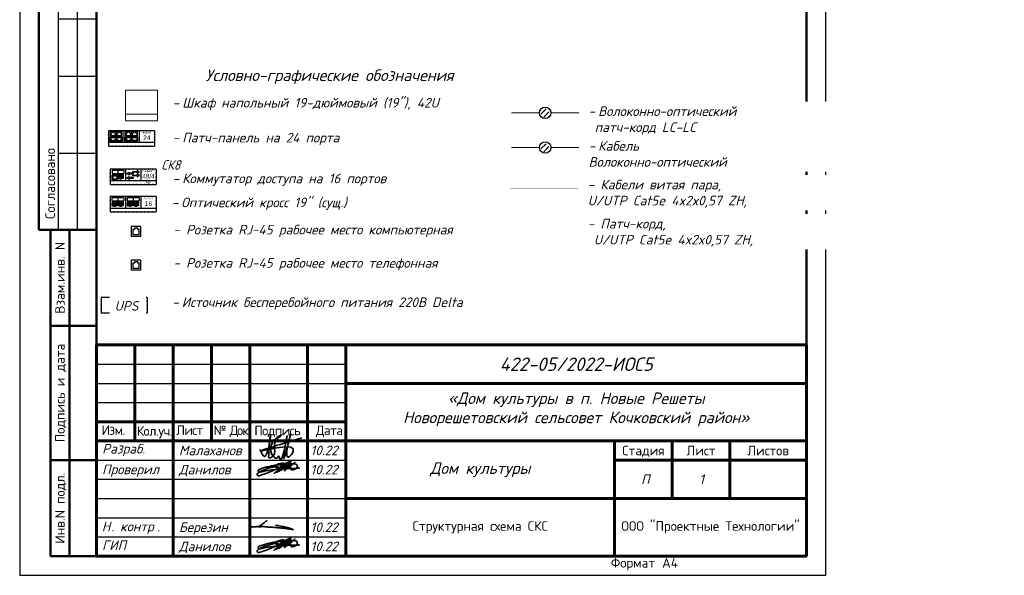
# Paper-space layout '16' of a CAD drawing. Header units: millimetres. Extents: x 0 to 257, y 0 to 297.
# Tile 1 of 2: x 0 to 257, y 0 to 145. Entities that reach past the tile are written whole.
import ezdxf
from ezdxf.enums import TextEntityAlignment as Align

# ---------------------------------------------------------------- set-up
doc = ezdxf.new("R2010")
doc.units = ezdxf.units.MM
doc.set_wipeout_variables(frame=1)
for name, color, linetype, lineweight in [('....ТЕКСТ', 7, 'Continuous', 15), ('1', 7, 'Continuous', 25), ('1OTWM', 1, 'Continuous', 9), ('_Блоки', 252, 'Continuous', 18), ('_разбивка', 5, 'Continuous', 25), ('SS-CABL-OPT', 6, 'Continuous', 15), ('подпись_Ном._пера__5', 251, 'Continuous', 18)]:
    doc.layers.add(name, color=color, linetype=linetype, lineweight=lineweight)
for name, color, linetype in [('_Text', 7, 'Continuous'), ('_АТ-Имя', 7, 'Continuous'), ('_АТ-Примечания', 250, 'Continuous'), ('_ЛВС-Приборы и устройства', 7, 'Continuous'), ('_СКС-Кабель', 30, 'Continuous'), ('_СКС-Устройства', 7, 'Continuous'), ('Wipeout', 7, 'Continuous'), ('Текст', 5, 'Continuous'), ('Штампы', 7, 'Continuous')]:
    doc.layers.add(name, color=color, linetype=linetype)
doc.layers.add('Подписи', color=1, linetype='Continuous', lineweight=25, true_color=0xff0000)
doc.styles.add('Arial Narrow', font='isocpeui.ttf')
doc.styles.add('Arial_Narrow', font='isocpeui.ttf')
doc.styles.add('GOST изосп', font='isocpeui.ttf')
doc.styles.add('ISOCPEUR', font='isocpeur.ttf', dxfattribs={"height": 250})
doc.styles.add('TNR', font='ARIALN.TTF', dxfattribs={"height": 200})
doc.styles.add('XREF1$0$Standard', font='isocpeur.ttf')
doc.styles.add('Аннотативный', font='arial.ttf')
doc.styles.add('Инна', font='isocpeur.ttf')
doc.styles.add('СТИЛЬ-1', font='isocpeui.ttf', dxfattribs={"width": 0.9, "oblique": 3})

# ---------------------------------------------------------------- blocks, each defined once
blk = doc.blocks.new('*U74')
at = {"lineweight": 50}
for p, q in [((5, 155), (20, 155)), ((5, 155), (5, 90)), ((5, 90), (20, 90)), ((8, 5), (8, 90)), ((13, 5), (13, 90)), ((8, 65), (20, 65)), ((8, 30), (20, 30)), ((8, 5), (20, 5))]:
    blk.add_line(p, q, dxfattribs=at)
for p, q in [((10, 155), (10, 90)), ((15, 155), (15, 90)), ((10, 145), (20, 145)), ((10, 130), (20, 130)), ((10, 110), (20, 110)), ((5, 90), (8, 90))]:
    blk.add_line(p, q)
blk.add_lwpolyline([(0, 0), (210, 0), (210, 297), (0, 297)], close=True)
blk.add_lwpolyline([(20, 292), (205, 292), (205, 5), (20, 5)], close=True, dxfattribs=at)
at = {"style": 'XREF1$0$Standard'}
for s, p in [('Согласовано', (7.95, 102.07)), ('Взам.инв. N', (10.5, 77.5)), ('Подпись и дата', (10.5, 47.5)), ('Инв.N подл.', (10.5, 17.5))]:
    blk.add_text(s, height=2.5, rotation=90, dxfattribs=at).set_placement(p, align=Align.MIDDLE_CENTER)
blk.add_text('Формат', height=2.5, dxfattribs=at).set_placement((154.02, 2))
blk.add_text('А4', height=2.5, dxfattribs=at).set_placement((171.51, 2), align=Align.RIGHT)
blk = doc.blocks.new('PP')
at = {"linetype": 'ByBlock', "lineweight": -2, "ltscale": 100}
for p, q in [((-2573, 13207), (-3773, 13207)), ((-3773, 13207), (-3773, 12807)), ((-3773, 12807), (-2573, 12807))]:
    blk.add_line(p, q, dxfattribs=at)
at = {"ltscale": 100}
for p, q in [((-3575, 13183), (-3725, 13183)), ((-3725, 13183), (-3725, 13070)), ((-3575, 13070), (-3575, 13183)), ((-3415, 13183), (-3565, 13183)), ((-3565, 13183), (-3565, 13070)), ((-3415, 13070), (-3415, 13183)), ((-3175, 13183), (-3325, 13183)), ((-3325, 13183), (-3325, 13070)), ((-3175, 13070), (-3175, 13183)), ((-3015, 13183), (-3165, 13183)), ((-3165, 13183), (-3165, 13070)), ((-3015, 13070), (-3015, 13183)), ((-3725, 13070), (-3575, 13070)), ((-3725, 13046), (-3575, 13046)), ((-3725, 12933), (-3725, 13046)), ((-3575, 12933), (-3725, 12933)), ((-3575, 13046), (-3575, 12933)), ((-3565, 13070), (-3415, 13070)), ((-3565, 13046), (-3415, 13046)), ((-3565, 12933), (-3565, 13046)), ((-3415, 12933), (-3565, 12933)), ((-3415, 13046), (-3415, 12933)), ((-3325, 13070), (-3175, 13070)), ((-3325, 13046), (-3175, 13046)), ((-3325, 12933), (-3325, 13046)), ((-3175, 12933), (-3325, 12933)), ((-3175, 13046), (-3175, 12933)), ((-3165, 13070), (-3015, 13070)), ((-3165, 13046), (-3015, 13046)), ((-3165, 12933), (-3165, 13046)), ((-3015, 12933), (-3165, 12933)), ((-3015, 13046), (-3015, 12933))]:
    blk.add_line(p, q, dxfattribs=at)
for p, q in [((-3711, 13146), (-3711, 13082)), ((-3682, 13146), (-3711, 13146)), ((-3682, 13161), (-3682, 13146)), ((-3667, 13161), (-3682, 13161)), ((-3667, 13176), (-3667, 13161)), ((-3628, 13176), (-3667, 13176)), ((-3628, 13161), (-3628, 13176)), ((-3618, 13161), (-3628, 13161)), ((-3618, 13146), (-3618, 13161)), ((-3588, 13146), (-3618, 13146)), ((-3588, 13082), (-3588, 13146)), ((-3551, 13146), (-3551, 13082)), ((-3522, 13146), (-3551, 13146)), ((-3522, 13161), (-3522, 13146)), ((-3507, 13161), (-3522, 13161)), ((-3507, 13176), (-3507, 13161)), ((-3468, 13176), (-3507, 13176)), ((-3468, 13161), (-3468, 13176)), ((-3458, 13161), (-3468, 13161)), ((-3458, 13146), (-3458, 13161)), ((-3428, 13146), (-3458, 13146)), ((-3428, 13082), (-3428, 13146)), ((-3311, 13146), (-3311, 13082)), ((-3282, 13146), (-3311, 13146)), ((-3282, 13161), (-3282, 13146)), ((-3267, 13161), (-3282, 13161)), ((-3267, 13176), (-3267, 13161)), ((-3228, 13176), (-3267, 13176)), ((-3228, 13161), (-3228, 13176)), ((-3218, 13161), (-3228, 13161)), ((-3218, 13146), (-3218, 13161)), ((-3188, 13146), (-3218, 13146)), ((-3188, 13082), (-3188, 13146)), ((-3151, 13146), (-3151, 13082)), ((-3122, 13146), (-3151, 13146)), ((-3122, 13161), (-3122, 13146)), ((-3107, 13161), (-3122, 13161)), ((-3107, 13176), (-3107, 13161)), ((-3068, 13176), (-3107, 13176)), ((-3068, 13161), (-3068, 13176)), ((-3058, 13161), (-3068, 13161)), ((-3058, 13146), (-3058, 13161)), ((-3028, 13146), (-3058, 13146)), ((-3028, 13082), (-3028, 13146)), ((-3725, 13058), (-3417, 13058)), ((-3711, 13082), (-3588, 13082)), ((-3711, 13034), (-3588, 13034)), ((-3711, 12970), (-3711, 13034)), ((-3682, 12970), (-3711, 12970)), ((-3682, 12955), (-3682, 12970)), ((-3667, 12955), (-3682, 12955)), ((-3667, 12940), (-3667, 12955)), ((-3628, 12940), (-3667, 12940)), ((-3628, 12955), (-3628, 12940)), ((-3618, 12955), (-3628, 12955)), ((-3618, 12970), (-3618, 12955)), ((-3588, 12970), (-3618, 12970)), ((-3588, 13034), (-3588, 12970)), ((-3551, 13082), (-3428, 13082)), ((-3551, 13034), (-3428, 13034)), ((-3551, 12970), (-3551, 13034)), ((-3522, 12970), (-3551, 12970)), ((-3522, 12955), (-3522, 12970)), ((-3507, 12955), (-3522, 12955)), ((-3507, 12940), (-3507, 12955)), ((-3468, 12940), (-3507, 12940)), ((-3468, 12955), (-3468, 12940)), ((-3458, 12955), (-3468, 12955)), ((-3458, 12970), (-3458, 12955)), ((-3428, 12970), (-3458, 12970)), ((-3428, 13034), (-3428, 12970)), ((-3325, 13058), (-3017, 13058)), ((-3311, 13082), (-3188, 13082)), ((-3311, 13034), (-3188, 13034)), ((-3311, 12970), (-3311, 13034)), ((-3282, 12970), (-3311, 12970)), ((-3282, 12955), (-3282, 12970)), ((-3267, 12955), (-3282, 12955)), ((-3267, 12940), (-3267, 12955)), ((-3228, 12940), (-3267, 12940)), ((-3228, 12955), (-3228, 12940)), ((-3218, 12955), (-3228, 12955)), ((-3218, 12970), (-3218, 12955)), ((-3188, 12970), (-3218, 12970)), ((-3188, 13034), (-3188, 12970)), ((-3151, 13082), (-3028, 13082)), ((-3151, 13034), (-3028, 13034)), ((-3151, 12970), (-3151, 13034)), ((-3122, 12970), (-3151, 12970)), ((-3122, 12955), (-3122, 12970)), ((-3107, 12955), (-3122, 12955)), ((-3107, 12940), (-3107, 12955)), ((-3068, 12940), (-3107, 12940)), ((-3068, 12955), (-3068, 12940)), ((-3058, 12955), (-3068, 12955)), ((-3058, 12970), (-3058, 12955)), ((-3028, 12970), (-3058, 12970)), ((-3028, 13034), (-3028, 12970))]:
    blk.add_line(p, q)
at = {"linetype": 'ByBlock', "lineweight": -2}
for p, q in [((-3373, 13207), (-3373, 12907)), ((-2973, 13207), (-2973, 12907)), ((-2573, 13207), (-2573, 12807)), ((-3773, 12907), (-2573, 12907))]:
    blk.add_line(p, q, dxfattribs=at)
at = {"linetype": 'ByBlock', "lineweight": -2, "ltscale": 100}
for p in [(-3773, 13107), (-3673, 13207), (-3573, 13207), (-3473, 13207), (-3373, 13207), (-3273, 13207), (-3173, 13207), (-3073, 13207), (-2973, 13207), (-2873, 13207), (-2773, 13207), (-2673, 13207), (-2573, 13107), (-3773, 13007), (-3773, 12907), (-2573, 13007), (-2573, 12907), (-3673, 12807), (-3573, 12807), (-3573, 12807), (-3473, 12807), (-3373, 12807), (-3373, 12807), (-3273, 12807), (-3173, 12807), (-3073, 12807), (-2973, 12807), (-2873, 12807), (-2773, 12807), (-2673, 12807)]:
    blk.add_point(p, dxfattribs=at)
at = {"layer": '_АТ-Примечания', "style": 'Аннотативный'}
blk.add_text('Port Eth', height=40, dxfattribs=at).set_placement((-2773, 13120), align=Align.BOTTOM_CENTER)
blk.add_attdef('24', text='', height=120, dxfattribs=at).set_placement((-2773, 12927), align=Align.BOTTOM_CENTER)
blk = doc.blocks.new('СК')
at = {"linetype": 'ByBlock', "lineweight": -2, "ltscale": 100}
for p, q in [((6, 4), (-6, 4)), ((-6, 4), (-6, 0)), ((-6, 0), (6, 0))]:
    blk.add_line(p, q, dxfattribs=at)
for p, q in [((-5.52, 3.64), (-5.52, 2.86)), ((-2.44, 3.64), (-5.52, 3.64)), ((-5.52, 2.86), (-2.44, 2.86)), ((-4.02, 3.64), (-4.02, 2.86)), ((-2.44, 3.64), (-2.44, 2.86)), ((-5.52, 2.51), (-2.44, 2.51)), ((-5.38, 2.27), (-4.15, 2.27)), ((-5.38, 1.63), (-5.38, 2.27)), ((-5.09, 1.63), (-5.38, 1.63)), ((-5.09, 1.48), (-5.09, 1.63)), ((-4.94, 1.48), (-5.09, 1.48)), ((-4.94, 1.33), (-4.94, 1.48)), ((-4.55, 1.33), (-4.94, 1.33)), ((-4.55, 1.48), (-4.55, 1.33)), ((-4.45, 1.48), (-4.55, 1.48)), ((-4.45, 1.63), (-4.45, 1.48)), ((-4.15, 1.63), (-4.45, 1.63)), ((-4.15, 2.27), (-4.15, 1.63)), ((-3.88, 2.27), (-2.65, 2.27)), ((-3.88, 1.55), (-3.88, 2.27)), ((-3.88, 2.27), (-3.81, 2.19)), ((-3.88, 1.55), (-3.81, 1.61)), ((-3.6, 1.55), (-3.88, 1.55)), ((-3.81, 2.19), (-3.29, 2.19)), ((-3.81, 1.61), (-3.81, 2.19)), ((-3.29, 1.61), (-3.81, 1.61)), ((-3.6, 1.55), (-3.5, 1.47)), ((-3.5, 1.47), (-3.04, 1.47)), ((-3.29, 1.61), (-3.29, 2.19)), ((-3.29, 1.91), (-3.29, 2.19)), ((-3.24, 1.61), (-3.24, 2.19)), ((-3.24, 2.19), (-2.72, 2.19)), ((-2.72, 1.61), (-3.24, 1.61)), ((-2.93, 1.55), (-3.04, 1.47)), ((-2.65, 1.55), (-2.93, 1.55)), ((-2.65, 2.27), (-2.72, 2.19)), ((-2.72, 2.19), (-2.72, 1.61)), ((-2.65, 1.55), (-2.72, 1.61)), ((-2.65, 2.27), (-2.65, 1.55)), ((-2.65, 1.55), (-2.65, 2.27))]:
    blk.add_line(p, q)
at = {"linetype": 'ByBlock', "lineweight": -2}
for p, q in [((-2, 4), (-2, 1)), ((2, 4), (2, 1)), ((6, 4), (6, 0)), ((-6, 1), (6, 1))]:
    blk.add_line(p, q, dxfattribs=at)
at = {"ltscale": 100}
for points in [[(-1.02, 2.73), (-1.02, 2.46), (-1.66, 2.83), (-1.02, 3.2), (-1.02, 2.92)], [(-1.02, 2.73), (0.07, 2.73), (0.07, 2.92), (-1.02, 2.92)], [(1.02, 3.2), (-0.07, 3.2), (-0.07, 3.39), (1.02, 3.39)], [(1.02, 3.2), (1.02, 2.92), (1.66, 3.3), (1.02, 3.67), (1.02, 3.39)], [(1.02, 2.27), (1.02, 1.99), (1.66, 2.36), (1.02, 2.73), (1.02, 2.46)], [(-1.02, 1.61), (-1.02, 1.33), (-1.66, 1.7), (-1.02, 2.08), (-1.02, 1.8)], [(-1.02, 1.61), (0.07, 1.61), (0.07, 1.8), (-1.02, 1.8)], [(1.02, 2.27), (-0.07, 2.27), (-0.07, 2.46), (1.02, 2.46)]]:
    blk.add_lwpolyline(points, dxfattribs=at)
blk.add_lwpolyline([(-5.52, 2.39), (-4.02, 2.39), (-4.02, 1.26), (-5.52, 1.26)], close=True, dxfattribs=at)
for centre, radius in [((-3.55, 1.9), 0.2), ((-2.98, 1.9), 0.198)]:
    blk.add_circle(centre, radius)
at = {"linetype": 'ByBlock', "lineweight": -2, "ltscale": 100}
for p in [(-6, 3), (-5, 4), (-4, 4), (-3, 4), (-2, 4), (-1, 4), (0, 4), (1, 4), (2, 4), (3, 4), (4, 4), (5, 4), (6, 3), (-6, 2), (-6, 1), (6, 2), (6, 1), (-5, 0), (-4, 0), (-4, 0), (-3, 0), (-2, 0), (-2, 0), (-1, 0), (0, 0), (1, 0), (2, 0), (3, 0), (4, 0), (5, 0)]:
    blk.add_point(p, dxfattribs=at)
at = {"layer": '_АТ-Имя', "ltscale": 100, "style": 'TNR'}
blk.add_attdef('ПОЗИЦИЯ', text='', height=2, dxfattribs=at).set_placement((-6, 4), align=Align.BOTTOM_LEFT)
at = {"layer": '_АТ-Примечания', "style": 'Аннотативный'}
blk.add_text('Port Eth/SFP', height=0.4, dxfattribs=at).set_placement((4, 3.13), align=Align.BOTTOM_CENTER)
at = {"layer": '_АТ-Примечания', "ltscale": 100, "style": 'TNR'}
for tag, p in [('НАИМЕНОВАНИЕ', (-6, 3.64)), ('МАРКА', (-6, 3.14))]:
    blk.add_attdef(tag, p, '', height=0.25, dxfattribs=at)
at = {"layer": '_АТ-Примечания', "ltscale": 100, "style": 'TNR', "flags": 1}
for tag, p in [('ПРИМ-1', (-6, 2.64)), ('ПРИМ-2', (-6, 2.14)), ('ПРИМ-3', (-6, 1.64)), ('ПРИМ-4', (-6, 1.14)), ('ПРИМ-5', (-6, 0.67))]:
    blk.add_attdef(tag, p, '', height=0.25, dxfattribs=at)
at = {"layer": '_АТ-Примечания', "style": 'Аннотативный'}
for tag, height, p in [('ETH/SFP', 1.2, (4, 1.2)), ('POE+', 0.4, (4, 0.2))]:
    blk.add_attdef(tag, text='', height=height, dxfattribs=at).set_placement(p, align=Align.BOTTOM_CENTER)
blk = doc.blocks.new('ОК')
at = {"linetype": 'ByBlock', "lineweight": -2, "ltscale": 100}
for p, q in [((6, 4), (-6, 4)), ((-6, 4), (-6, 0)), ((-6, 0), (6, 0))]:
    blk.add_line(p, q, dxfattribs=at)
at = {"linetype": 'ByBlock', "lineweight": -2}
for p, q in [((-5.52, 3.64), (-5.52, 2.86)), ((-2.44, 3.64), (-5.52, 3.64)), ((-5.52, 2.86), (-2.44, 2.86)), ((-4.02, 3.64), (-4.02, 2.86)), ((-2.44, 3.64), (-2.44, 2.86)), ((-2, 4), (-2, 1)), ((-1.52, 3.64), (-1.52, 2.86)), ((1.56, 3.64), (-1.52, 3.64)), ((-1.52, 2.86), (1.56, 2.86)), ((-0.02, 3.64), (-0.02, 2.86)), ((1.56, 3.64), (1.56, 2.86)), ((2, 4), (2, 1)), ((6, 4), (6, 0)), ((-6, 1), (6, 1)), ((-5.52, 2.51), (-2.44, 2.51)), ((-5.42, 2.27), (-4.19, 2.27)), ((-5.42, 1.55), (-5.42, 2.27)), ((-5.42, 2.27), (-5.35, 2.19)), ((-5.42, 1.55), (-5.35, 1.61)), ((-5.14, 1.55), (-5.42, 1.55)), ((-5.35, 2.19), (-4.83, 2.19)), ((-5.35, 1.61), (-5.35, 2.19)), ((-4.83, 1.61), (-5.35, 1.61)), ((-5.14, 1.55), (-5.03, 1.47)), ((-5.03, 1.47), (-4.57, 1.47)), ((-4.83, 1.61), (-4.83, 2.19)), ((-4.83, 1.91), (-4.83, 2.19)), ((-4.78, 1.61), (-4.78, 2.19)), ((-4.78, 2.19), (-4.26, 2.19)), ((-4.26, 1.61), (-4.78, 1.61)), ((-4.47, 1.55), (-4.57, 1.47)), ((-4.19, 1.55), (-4.47, 1.55)), ((-4.19, 2.27), (-4.26, 2.19)), ((-4.26, 2.19), (-4.26, 1.61)), ((-4.19, 1.55), (-4.26, 1.61)), ((-4.19, 2.27), (-4.19, 1.55)), ((-4.19, 1.55), (-4.19, 2.27)), ((-3.84, 2.27), (-2.61, 2.27)), ((-3.84, 1.55), (-3.84, 2.27)), ((-3.84, 2.27), (-3.77, 2.19)), ((-3.84, 1.55), (-3.77, 1.61)), ((-3.56, 1.55), (-3.84, 1.55)), ((-3.77, 2.19), (-3.25, 2.19)), ((-3.77, 1.61), (-3.77, 2.19)), ((-3.25, 1.61), (-3.77, 1.61)), ((-3.56, 1.55), (-3.46, 1.47)), ((-3.46, 1.47), (-3, 1.47)), ((-3.25, 1.61), (-3.25, 2.19)), ((-3.25, 1.91), (-3.25, 2.19)), ((-3.2, 1.61), (-3.2, 2.19)), ((-3.2, 2.19), (-2.68, 2.19)), ((-2.68, 1.61), (-3.2, 1.61)), ((-2.9, 1.55), (-3, 1.47)), ((-2.61, 1.55), (-2.9, 1.55)), ((-2.61, 2.27), (-2.68, 2.19)), ((-2.68, 2.19), (-2.68, 1.61)), ((-2.61, 1.55), (-2.68, 1.61)), ((-2.61, 2.27), (-2.61, 1.55)), ((-2.61, 1.55), (-2.61, 2.27)), ((-1.52, 2.51), (1.56, 2.51)), ((-1.42, 2.27), (-0.19, 2.27)), ((-1.42, 1.55), (-1.42, 2.27)), ((-1.42, 2.27), (-1.35, 2.19)), ((-1.42, 1.55), (-1.35, 1.61)), ((-1.14, 1.55), (-1.42, 1.55)), ((-1.35, 2.19), (-0.83, 2.19)), ((-1.35, 1.61), (-1.35, 2.19)), ((-0.83, 1.61), (-1.35, 1.61)), ((-1.14, 1.55), (-1.03, 1.47)), ((-1.03, 1.47), (-0.57, 1.47)), ((-0.83, 1.61), (-0.83, 2.19)), ((-0.83, 1.91), (-0.83, 2.19)), ((-0.78, 1.61), (-0.78, 2.19)), ((-0.78, 2.19), (-0.26, 2.19)), ((-0.26, 1.61), (-0.78, 1.61)), ((-0.47, 1.55), (-0.57, 1.47)), ((-0.19, 1.55), (-0.47, 1.55)), ((-0.19, 2.27), (-0.26, 2.19)), ((-0.26, 2.19), (-0.26, 1.61)), ((-0.19, 1.55), (-0.26, 1.61)), ((-0.19, 2.27), (-0.19, 1.55)), ((-0.19, 1.55), (-0.19, 2.27)), ((0.16, 2.27), (1.39, 2.27)), ((0.16, 1.55), (0.16, 2.27)), ((0.16, 2.27), (0.23, 2.19)), ((0.16, 1.55), (0.23, 1.61)), ((0.44, 1.55), (0.16, 1.55)), ((0.23, 2.19), (0.75, 2.19)), ((0.23, 1.61), (0.23, 2.19)), ((0.75, 1.61), (0.23, 1.61)), ((0.44, 1.55), (0.54, 1.47)), ((0.54, 1.47), (1, 1.47)), ((0.75, 1.61), (0.75, 2.19)), ((0.75, 1.91), (0.75, 2.19)), ((0.8, 1.61), (0.8, 2.19)), ((0.8, 2.19), (1.32, 2.19)), ((1.32, 1.61), (0.8, 1.61)), ((1.1, 1.55), (1, 1.47)), ((1.39, 1.55), (1.1, 1.55)), ((1.39, 2.27), (1.32, 2.19)), ((1.32, 2.19), (1.32, 1.61)), ((1.39, 1.55), (1.32, 1.61)), ((1.39, 2.27), (1.39, 1.55)), ((1.39, 1.55), (1.39, 2.27))]:
    blk.add_line(p, q, dxfattribs=at)
for centre, radius in [((-5.09, 1.9), 0.2), ((-4.52, 1.9), 0.198), ((-3.51, 1.9), 0.2), ((-2.94, 1.9), 0.198), ((-1.09, 1.9), 0.2), ((-0.52, 1.9), 0.198), ((0.49, 1.9), 0.2), ((1.06, 1.9), 0.198)]:
    blk.add_circle(centre, radius, dxfattribs=at)
at = {"linetype": 'ByBlock', "lineweight": -2, "ltscale": 100}
for p in [(-6, 3), (-5, 4), (-4, 4), (-3, 4), (-2, 4), (-1, 4), (0, 4), (1, 4), (2, 4), (3, 4), (4, 4), (5, 4), (6, 3), (-6, 2), (-6, 1), (6, 2), (6, 1), (-5, 0), (-4, 0), (-4, 0), (-3, 0), (-2, 0), (-2, 0), (-1, 0), (0, 0), (1, 0), (2, 0), (3, 0), (4, 0), (5, 0)]:
    blk.add_point(p, dxfattribs=at)
at = {"layer": '_АТ-Имя', "ltscale": 100, "style": 'TNR'}
blk.add_attdef('ПОЗИЦИЯ', text='', height=2, dxfattribs=at).set_placement((-6, 4), align=Align.BOTTOM_LEFT)
at = {"layer": '_АТ-Примечания', "linetype": 'ByBlock', "lineweight": -2, "style": 'Аннотативный'}
blk.add_text('Port SFP', height=0.4, dxfattribs=at).set_placement((4, 3.13), align=Align.BOTTOM_CENTER)
at = {"layer": '_АТ-Примечания', "ltscale": 100, "style": 'TNR'}
for tag, p in [('НАИМЕНОВАНИЕ', (-6, 3.64)), ('МАРКА', (-6, 3.14))]:
    blk.add_attdef(tag, p, '', height=0.25, dxfattribs=at)
at = {"layer": '_АТ-Примечания', "ltscale": 100, "style": 'TNR', "flags": 1}
for tag, p in [('ПРИМ-1', (-6, 2.64)), ('ПРИМ-2', (-6, 2.14)), ('ПРИМ-3', (-6, 1.64)), ('ПРИМ-4', (-6, 1.14)), ('ПРИМ-5', (-6, 0.67))]:
    blk.add_attdef(tag, p, '', height=0.25, dxfattribs=at)
at = {"layer": '_АТ-Примечания', "linetype": 'ByBlock', "lineweight": -2, "style": 'Аннотативный'}
blk.add_attdef('SFP', text='', height=1.2, dxfattribs=at).set_placement((4, 1.2), align=Align.BOTTOM_CENTER)
blk = doc.blocks.new('_Кабель-Оптический')
blk.add_wipeout([(0, -0.5), (-0.155, -0.476), (-0.294, -0.405), (-0.405, -0.294), (-0.476, -0.155), (-0.5, 0), (-0.476, 0.155), (-0.405, 0.294), (-0.294, 0.405), (-0.155, 0.476), (0, 0.5), (0.155, 0.476), (0.294, 0.405), (0.405, 0.294), (0.476, 0.155), (0.5, 0), (0.476, -0.155), (0.405, -0.294), (0.294, -0.405), (0.155, -0.476)]).dxf.layer = 'Wipeout'
for points in [[(-0.372, -0.122), (0.086, 0.337)], [(-0.122, -0.372), (0.337, 0.086)]]:
    blk.add_lwpolyline(points)
for points in [[(0.086, 0.337, 0, 0.15, 0), (-0.065, 0.186, 0, 0, 0)], [(0.337, 0.086, 0, 0.15, 0), (0.186, -0.065, 0, 0, 0)]]:
    blk.add_lwpolyline(points, format="xyseb")
blk.add_circle((0, 0), 0.5)
blk = doc.blocks.new('*E85')
at = {"color": 7, "lineweight": 0, "true_color": 0xffffff}
blk.add_wipeout([(-1.25, 3), (1.25, 3), (1.25, 0.5), (-1.25, 0.5)], dxfattribs=at)
blk = doc.blocks.new('Wi-fi')
at = {"color": 116, "lineweight": 30, "ltscale": 100, "true_color": 0x136734}
blk.add_wipeout([(75867, 4924), (75867, 5174), (76117, 5174), (76117, 4924)], dxfattribs=at)
at = {"color": 116, "lineweight": 30, "ltscale": 100, "true_color": 0x136734, "xscale": 100, "yscale": 100, "zscale": 0.1, "rotation": 270}
blk.add_blockref('*E85', (75817, 5049), dxfattribs=at)
at = {"color": 116, "lineweight": 30, "ltscale": 100, "true_color": 0x136734}
for p, q in [((75867, 5174), (75867, 4924)), ((76117, 5174), (75867, 5174)), ((75909, 5132), (75909, 4965)), ((76041, 5132), (75909, 5132)), ((76041, 5090), (76041, 5132)), ((76117, 4924), (76117, 5174)), ((75867, 4924), (76117, 4924)), ((75909, 4965), (76041, 4965)), ((76076, 5090), (76041, 5090)), ((76041, 4965), (76041, 5007)), ((76041, 5007), (76076, 5007)), ((76076, 5007), (76076, 5090))]:
    blk.add_line(p, q, dxfattribs=at)
blk = doc.blocks.new('Данилов')
at = {"layer": 'Текст', "color": 5, "linetype": 'Continuous', "lineweight": 35}
blk.add_spline([(16.57, 2.03), (16.84, 1.96), (16.9, 1.93), (16.11, 1.84), (15.52, 1.83), (14.35, 1.81), (12.86, 1.78), (10.59, 1.71), (8.06, 1.57), (5, 1.33), (1.58, 0.86), (-0.99, 0.45), (-2.84, 0.04), (-3.4, -0.05), (-4, -0.1), (-4.42, 0.02), (-4.58, 0.29), (-4.5, 0.74), (-3.62, 1.41), (-1.22, 2.2), (1.23, 2.84), (3.6, 3.31), (6, 3.65), (8.46, 3.93), (10.51, 4.14), (12.27, 4.24), (14.14, 4.19), (15.02, 3.99), (15.65, 3.67), (15.9, 3.17), (15.68, 2.33), (15.01, 1.6), (14.17, 1.17), (13.27, 1), (12.82, 1.01), (12.5, 1.22), (12.34, 1.52), (12.29, 1.89), (12.33, 2.27), (12.36, 2.51), (12.28, 2.71), (11.98, 2.73), (10.93, 2.22), (10.41, 1.77), (9.49, 0.97), (9.09, 0.61), (9.74, 1.14), (11.34, 2.3), (12.68, 3.32), (13.53, 4), (14.45, 4.84), (14.73, 5.02), (14.1, 4.45), (12.79, 3.75), (9.85, 2.43), (7.98, 1.46), (6.36, 0.51), (5.26, -0.13), (5.02, -0.25), (5.88, 0.1), (6.99, 0.64), (8.06, 1.2), (8.99, 1.85), (9.54, 2.47), (9.64, 2.72), (9.63, 2.9), (9.31, 2.98), (8, 2.69), (7.32, 2.32), (7.13, 2.17), (7.16, 2.04), (7.57, 2.09), (8.58, 2.58), (9.8, 3.18), (10.7, 3.69), (11.72, 4.44), (12.4, 5.08), (12.66, 5.41), (12.66, 5.53), (12.43, 5.49), (11.14, 4.97), (8.85, 3.45), (6.97, 1.87), (6.09, 1.13), (5.01, 0.23), (3.8, -0.86), (4.96, 0.1), (6.7, 1.8), (7.81, 2.86), (9.59, 4.14), (10.41, 4.83), (9.91, 4.33), (7.78, 2.91), (5.86, 1.89), (3.37, 0.71), (0.08, -0.68), (-2.94, -1.71), (-3.97, -2.01), (-4.64, -1.95), (-4.93, -1.69), (-5.05, -1.18), (-4.5, -0.48), (-3.6, 0.13), (-0.26, 1.5), (2.12, 2.21), (4.48, 2.71), (5.04, 2.78), (5.53, 2.76), (5.92, 2.58), (5.7, 2.44), (5.27, 2.38), (4.59, 2.45), (4.26, 2.79), (4.34, 3.12), (4.89, 3.56), (6.53, 4.25), (7.69, 4.48), (8.6, 4.53), (9.05, 4.34), (9.23, 4.06), (9.09, 3.69), (7.96, 3.19), (7.62, 3.1), (7.3, 3.13), (7.22, 3.26), (7.35, 3.41)], degree=3, dxfattribs=at)
blk = doc.blocks.new('Березин')
at = {"layer": 'Текст', "color": 162, "linetype": 'Continuous', "lineweight": 35, "true_color": 0x1b28e4}
blk.add_spline([(6.37, 4.32), (6.46, 4.37), (6.67, 4.53), (6.83, 4.66), (7.07, 4.86), (7.16, 4.96), (7.03, 4.86), (6.71, 4.62), (6.12, 4.21), (5.66, 3.87), (4.86, 3.22), (4.29, 2.8), (3.78, 2.45), (3.31, 2.11), (2.87, 1.84), (2.57, 1.66), (3.04, 2), (3.47, 2.25), (3.65, 2.32), (3.84, 2.3), (4, 2.14), (4.22, 1.8), (4.29, 1.7), (4.1, 1.77), (3.96, 1.79), (3.45, 1.8), (2.67, 1.83), (1.49, 1.79), (-0.24, 1.68), (-1.04, 1.65), (-1.35, 1.62), (0.11, 1.71), (1.67, 1.83), (3.46, 1.92), (4.92, 1.89), (5.68, 1.82), (6.66, 1.67), (7.36, 1.65), (7.98, 1.61), (10.67, 1.46), (12.63, 1.29), (14.6, 1.11), (17.03, 0.86), (18.87, 0.57), (20.24, 0.32), (20.75, 0.24), (20.86, 0.23), (20.68, 0.37), (20.03, 0.64), (18.93, 1.02), (17.2, 1.48), (14.97, 1.98), (13.38, 2.29), (11.56, 2.53)], degree=3, dxfattribs=at)

psp = doc.layouts.new('16')

# ---------------------------------------------------------------- linework, layer by layer
at = {"linetype": 'ByBlock', "lineweight": -2, "ltscale": 100}
for p, q in [((33.19, 72.3), (21.19, 72.3)), ((21.19, 72.3), (21.19, 68.3))]:
    psp.add_line(p, q, dxfattribs=at)
at = {"linetype": 'ByBlock', "lineweight": -2}
for p in [(33.19, 72.3), (21.19, 68.3)]:
    psp.add_line(p, (33.19, 68.3), dxfattribs=at)
at = {"linetype": 'ByBlock', "lineweight": -2, "ltscale": 100}
for p in [(25.19, 72.3), (26.19, 72.3), (27.19, 72.3), (28.19, 72.3), (29.19, 72.3), (30.19, 72.3), (31.19, 72.3), (32.19, 72.3), (21.19, 71.3), (21.19, 70.3), (21.19, 69.3), (33.19, 71.3), (33.19, 70.3), (33.19, 69.3)]:
    psp.add_point(p, dxfattribs=at)
at = {"layer": '1', "linetype": 'Continuous', "lineweight": 60}
for points in [[(19.99, 59.92), (204.99, 59.92)], [(19.99, 4.92), (19.99, 59.92)], [(19.99, 59.92), (204.99, 59.92)], [(19.99, 4.92), (19.99, 59.92)], [(29.99, 59.92), (29.99, 34.92)], [(29.99, 59.92), (29.99, 34.92)], [(39.99, 59.92), (39.99, 4.92)], [(39.99, 59.92), (39.99, 4.92)], [(49.99, 59.92), (49.99, 34.92)], [(49.99, 59.92), (49.99, 34.92)], [(59.99, 59.92), (59.99, 4.92)], [(59.99, 59.92), (59.99, 4.92)], [(74.99, 59.92), (74.99, 4.92)], [(74.99, 59.92), (74.99, 4.92)], [(84.99, 4.92), (84.99, 59.91)], [(84.99, 4.92), (84.99, 59.91)], [(84.99, 49.92), (204.99, 49.92)], [(84.99, 49.92), (204.99, 49.92)], [(19.99, 39.92), (84.99, 39.92)], [(19.99, 39.92), (84.99, 39.92)], [(19.99, 34.92), (204.99, 34.92)], [(19.99, 34.92), (204.99, 34.92)], [(154.99, 4.92), (154.99, 34.92)], [(154.99, 34.92), (154.99, 4.92)], [(154.99, 4.92), (154.99, 34.92)], [(154.99, 34.92), (154.99, 4.92)], [(169.99, 34.92), (169.99, 19.92)], [(169.99, 34.92), (169.99, 19.92)], [(184.99, 34.92), (184.99, 19.92)], [(184.99, 34.92), (184.99, 19.92)], [(154.99, 29.92), (204.99, 29.92)], [(154.99, 29.92), (204.99, 29.92)], [(84.99, 19.92), (204.99, 19.92)], [(84.99, 19.92), (204.99, 19.92)]]:
    psp.add_lwpolyline(points, dxfattribs=at)
at = {"layer": '1', "linetype": 'Continuous', "lineweight": 60, "ltscale": 100}
for points in [[(204.99, 4.92), (204.99, 59.92)], [(204.99, 4.92), (204.99, 59.92)], [(19.99, 4.92), (204.99, 4.92)], [(19.99, 4.92), (204.99, 4.92)]]:
    psp.add_lwpolyline(points, dxfattribs=at)
at = {"layer": '1', "linetype": 'Continuous', "lineweight": 25}
for points in [[(19.99, 54.92), (84.99, 54.92)], [(19.99, 54.92), (84.99, 54.92)], [(19.99, 49.92), (84.99, 49.92)], [(19.99, 49.92), (84.99, 49.92)], [(19.99, 44.92), (84.99, 44.92)], [(19.99, 44.92), (84.99, 44.92)], [(19.99, 29.92), (84.99, 29.92)], [(19.99, 29.92), (84.99, 29.92)], [(19.99, 24.92), (84.99, 24.92)], [(19.99, 24.92), (84.99, 24.92)], [(19.99, 19.92), (84.99, 19.92)], [(19.99, 19.92), (84.99, 19.92)], [(19.99, 14.92), (84.99, 14.92)], [(19.99, 14.92), (84.99, 14.92)], [(19.99, 9.92), (84.99, 9.92)], [(19.99, 9.92), (84.99, 9.92)]]:
    psp.add_lwpolyline(points, dxfattribs=at)
at = {"layer": '_Блоки', "color": 0, "ltscale": 0.1}
for points in [[(35.92, 126.26), (35.92, 118.35), (27.53, 118.35), (27.53, 126.26)], [(27.53, 126.26), (35.92, 126.26)], [(35.92, 120.01), (27.53, 120.01)]]:
    psp.add_lwpolyline(points, dxfattribs=at)
at = {"layer": '_СКС-Кабель'}
psp.add_lwpolyline([(127.9, 100.95), (145.41, 100.95)], dxfattribs=at)
at = {"layer": 'Подписи', "color": 219, "ltscale": 100, "true_color": 0x642165}
psp.add_lwpolyline([(127.9, 90.77), (145.41, 90.77)], dxfattribs=at)
at = {"layer": 'подпись_Ном._пера__5', "color": 5, "linetype": 'Continuous', "lineweight": 35}
psp.add_spline([(62.56, 32.73), (63.78, 30.87), (65.37, 36.61), (65.14, 35.28), (64.86, 31.09), (64.91, 30.6), (65.72, 30.76), (67.13, 35.48), (68.19, 36.48), (67.88, 36.37), (66.18, 30.75), (67.15, 30.55), (67.51, 30.99), (67.68, 30.54), (69.66, 36.25), (68.79, 30.31), (70.55, 36.63), (69.99, 30.68), (71.27, 32.22), (63.5, 32.43), (73.54, 35.7)], degree=3, dxfattribs=at)

# ---------------------------------------------------------------- block references
at = {"xscale": 0.01, "yscale": 0.01, "zscale": 0.01}
psp.add_blockref('PP', (60.84, -16.33), dxfattribs=at).add_auto_attribs({'24': '24'})
at = {"layer": '_ЛВС-Приборы и устройства'}
ref = psp.add_blockref('СК', (29.57, 101.74), dxfattribs=dict(at, zscale=0.001))
ref.add_attrib('ПОЗИЦИЯ', 'СК8', dxfattribs={"layer": '_АТ-Имя', "ltscale": 100, "height": 2.5, "style": 'СТИЛЬ-1', "oblique": 3, "width": 0.9}).set_placement((36.92, 108.07), align=Align.TOP_LEFT)
ref.add_attrib('POE+', 'PoE+', dxfattribs={"layer": '_АТ-Примечания', "height": 0.4, "style": 'Аннотативный'}).set_placement((33.57, 101.94), align=Align.BOTTOM_CENTER)
ref.add_attrib('ETH/SFP', '48/4', dxfattribs={"layer": '_АТ-Примечания', "height": 1.2, "style": 'Аннотативный'}).set_placement((33.57, 102.94), align=Align.BOTTOM_CENTER)
at = {"layer": '_СКС-Устройства'}
ref = psp.add_blockref('ОК', (29.54, 94.58), dxfattribs=dict(at, zscale=0.001))
ref.add_attrib('SFP', '16', dxfattribs={"layer": '_АТ-Примечания', "linetype": 'ByBlock', "lineweight": -2, "height": 1.2, "style": 'Аннотативный'}).set_placement((33.54, 95.79), align=Align.BOTTOM_CENTER)
at = {"layer": 'Текст', "xscale": 0.5, "yscale": 0.5, "zscale": 0.5}
for name, p in [('Данилов', (64.39, 26.87)), ('Березин', (60.83, 11.68)), ('Данилов', (64.39, 6.87))]:
    psp.add_blockref(name, p, dxfattribs=at)
at = {"layer": 'Штампы', "color": 7}
psp.add_blockref('*U74', (-0.01, -0.08), dxfattribs=at)

# ---------------------------------------------------------------- texts
at = {"layer": '....ТЕКСТ', "lineweight": 0, "ltscale": 100, "style": 'ISOCPEUR'}
for s, p in [('Стадия', (162.49, 32.42)), ('Лист', (177.49, 32.42)), ('Листов', (194.99, 32.42))]:
    psp.add_text(s, height=2.5, dxfattribs=at).set_placement(p, align=Align.MIDDLE_CENTER)
at = {"lineweight": 0, "ltscale": 100, "char_height": 2.5, "style": 'ISOCPEUR'}
for s, insert, width, attachment_point in [('\\pi2.61553;{\\T0.92;Изм.}', (18.72, 38.98), 10, 1), ('\\pi0.5;{\\T0.92;Кол.уч.}', (29.99, 38.78), 10, 1), ('\\pi0.5;{\\T0.92;Кол.уч.}', (29.99, 38.78), 10, 1), ('\\pi2.05303;{\\T0.92;Лист}', (38.72, 38.98), 10, 1), ('\\pi0.8;{\\T0.85;№ Док.}', (54.88, 37.42), 10.2234, 5), ('\\pi0.5;{\\T0.92;Подпись}', (66.86, 37.42), 16.2704, 5), ('{\\T0.92;Дата}', (80.63, 37.42), 11.2704, 5)]:
    psp.add_mtext(s, dxfattribs=dict(at, insert=insert, width=width, attachment_point=attachment_point))
at = {"layer": '1', "style": 'GOST изосп'}
for s, p in [('Разраб.', (21.49, 31.64)), ('Разраб.', (21.49, 31.64)), ('Малаханов', (41.49, 31.2)), ('10.22', (75.75, 31.2)), ('Проверил', (21.46, 26.26)), ('Проверил', (21.46, 26.26)), ('Данилов', (41.49, 26.2)), ('10.22', (75.75, 26.2)), ('Н', (21.39, 11.39)), ('Н', (21.39, 11.39)), ('контр', (26.17, 11.39)), ('контр', (26.17, 11.39)), ('Березин', (41.49, 11.2)), ('Березин', (41.49, 11.2)), ('10.22', (75.75, 11.2)), ('. ', (23.84, 11.39)), ('. ', (23.84, 11.39)), ('.', (35.84, 11.39)), ('.', (35.84, 11.39)), ('ГИП', (21.46, 6.49)), ('ГИП', (21.46, 6.49)), ('Данилов', (41.49, 6.2)), ('Данилов', (41.49, 6.2)), ('10.22', (75.75, 6.2))]:
    psp.add_text(s, height=2.5, dxfattribs=at).set_placement(p)
at = {"layer": '1', "attachment_point": 5, "style": 'GOST изосп'}
for s, insert, char_height, width in [('422-05/2022-ИОС5', (144.99, 54.91), 3.5, 120), ('\\pl1.02035;П ', (162.49, 24.92), 2.5, 15)]:
    psp.add_mtext(s, dxfattribs=dict(at, insert=insert, char_height=char_height, width=width))
at = {"layer": '1', "insert": (144.99, 43.14), "char_height": 3, "attachment_point": 5, "style": 'GOST изосп'}
psp.add_mtext_dynamic_manual_height_columns('«Дом культуры в п. Новые Решеты  \\PНоворешетовский сельсовет Кочковский район»', width=120, gutter_width=12.5, heights=[15], dxfattribs=at)
at = {"layer": '_Text', "style": 'Arial_Narrow'}
psp.add_text('Условно-графические обозначения ', height=3, dxfattribs=at).set_placement((81.69, 128.69), align=Align.CENTER)
at = {"layer": '_разбивка', "color": 0, "style": 'Инна'}
for s, insert, char_height, width, attachment_point in [('{\\fISOCPEUR|b0|i1|c204|p34;Дом культуры }', (119.99, 27.42), 3, 70, 5), ('{\\fISOCPEUR|b0|i1|c204|p34;1}', (177.04, 26.2), 2.5, 1.025, 1), ('ООО "Проектные Технологии"', (179.99, 12.42), 2.5, 50, 5), ('Структурная схема СКС', (119.99, 12.42), 2.5, 70, 5)]:
    psp.add_mtext(s, dxfattribs=dict(at, insert=insert, char_height=char_height, width=width, attachment_point=attachment_point))

# ---------------------------------------------------------------- next in the draw order: block references
at = {"xscale": 0.01, "yscale": 0.01, "zscale": 0.01, "rotation": 90}
psp.add_blockref('Wi-fi', (80.8, -679.19), dxfattribs=at)

# ---------------------------------------------------------------- next in the draw order: texts
at = {"layer": '_Text', "ltscale": 100, "char_height": 2.5, "attachment_point": 1, "bg_fill": 2}
for s, insert, width, style in [('\\pi-2.5,l2.5,t2.5,10;-^IШкаф напольный 19-дюймовый (19"), 42U', (39.84, 124.28), 109.4171, 'Arial_Narrow'), ('\\pi-2.5,l2.5,t2.5,10;-^IПатч-панель на 24 порта', (39.84, 115.18), 107.5491, 'Arial Narrow'), ('- Кабели витая пара, \\PU/UTP Cat5e 4x2x0,57 ZH, ', (147.98, 102.95), 107.063, 'Arial Narrow'), ('- Патч-корд,\\P U/UTP Cat5e 4x2x0,57 ZH, ', (147.98, 92.77), 107.063, 'Arial Narrow'), ('- Розетка RJ-45 рабочее место компьютерная', (40.04, 91.21), 107.063, 'Arial Narrow'), ('- Розетка RJ-45 рабочее место телефонная', (40.04, 82.54), 107.063, 'Arial Narrow'), ('\\pi-2.5,l2.5,t2.5,10;-^IИсточник бесперебойного питания 220В Delta', (39.71, 72.31, -18), 107.5491, 'Arial Narrow'), ('UPS', (24.71, 71.36), 6.9267, 'Arial Narrow')]:
    psp.add_mtext(s, dxfattribs=dict(at, insert=insert, width=width, style=style))

# ---------------------------------------------------------------- next in the draw order: wipeouts: each hides what was drawn before it
at = {"color": 177, "lineweight": 30, "ltscale": 100, "true_color": 0x293189}
psp.add_wipeout([(31.57, 88.28), (29.07, 88.28), (29.07, 90.78), (31.57, 90.78)], dxfattribs=at)

# ---------------------------------------------------------------- next in the draw order: linework, layer by layer
at = {"layer": '1OTWM', "color": 240, "true_color": 0xed1f24}
psp.add_lwpolyline([(128.12, 120.39), (145.63, 120.39)], dxfattribs=at)
at = {"layer": 'SS-CABL-OPT'}
psp.add_lwpolyline([(128.12, 111.35), (145.63, 111.35)], dxfattribs=at)

# ---------------------------------------------------------------- next in the draw order: block references
at = {"color": 177, "lineweight": 30, "ltscale": 100, "true_color": 0x293189, "zscale": 0.001}
psp.add_blockref('*E85', (30.32, 87.78), dxfattribs=at)

# ---------------------------------------------------------------- next in the draw order: texts
at = {"layer": '_Text', "ltscale": 100, "char_height": 2.5, "attachment_point": 1, "style": 'Arial Narrow', "bg_fill": 2}
for s, insert, width in [('\\pi-2.5,l2.5,t2.5,10;{\\C256;\\c0;-^IВолоконно-оптический\\P\\pt10; патч-корд LC-LC}', (148.21, 122.07), 107.063), ('\\pi-2.5,l2.5,t2.5,10;-^IКоммутатор доступа на 16 портов', (39.84, 104.56), 107.5491)]:
    psp.add_mtext(s, dxfattribs=dict(at, insert=insert, width=width))

# ---------------------------------------------------------------- next in the draw order: linework, layer by layer
at = {"color": 177, "lineweight": 30, "ltscale": 100, "true_color": 0x293189}
for p, q in [((31.57, 90.78), (29.07, 90.78)), ((29.07, 90.78), (29.07, 88.28)), ((29.9, 90.02), (29.48, 90.02)), ((29.48, 90.02), (29.48, 88.7)), ((30.73, 90.36), (29.9, 90.36)), ((29.9, 90.36), (29.9, 90.02)), ((30.73, 90.02), (30.73, 90.36)), ((31.15, 90.02), (30.73, 90.02)), ((31.15, 88.7), (31.15, 90.02)), ((31.57, 88.28), (31.57, 90.78)), ((29.07, 88.28), (31.57, 88.28)), ((29.48, 88.7), (31.15, 88.7))]:
    psp.add_line(p, q, dxfattribs=at)

# ---------------------------------------------------------------- next in the draw order: block references
at = {"ltscale": 2, "xscale": 3, "yscale": 3, "zscale": 3}
for p in [(136.88, 120.39), (136.88, 111.35)]:
    psp.add_blockref('_Кабель-Оптический', p, dxfattribs=at)

# ---------------------------------------------------------------- next in the draw order: texts
at = {"layer": '_Text', "ltscale": 100, "char_height": 2.5, "attachment_point": 1, "style": 'Arial Narrow', "bg_fill": 2}
for s, insert, width in [('\\pi-2.5,l2.5,t2.5,10;{\\C256;\\c0;-^IКабель\\P\\pt10;Волоконно-оптический }', (148.21, 113.02), 107.063), ('\\pi-2.5,l2.5,t2.5,10;-^IОптический кросс 19" (сущ.)', (39.59, 98.3), 107.5491)]:
    psp.add_mtext(s, dxfattribs=dict(at, insert=insert, width=width))

doc.saveas('drawing.dxf')
